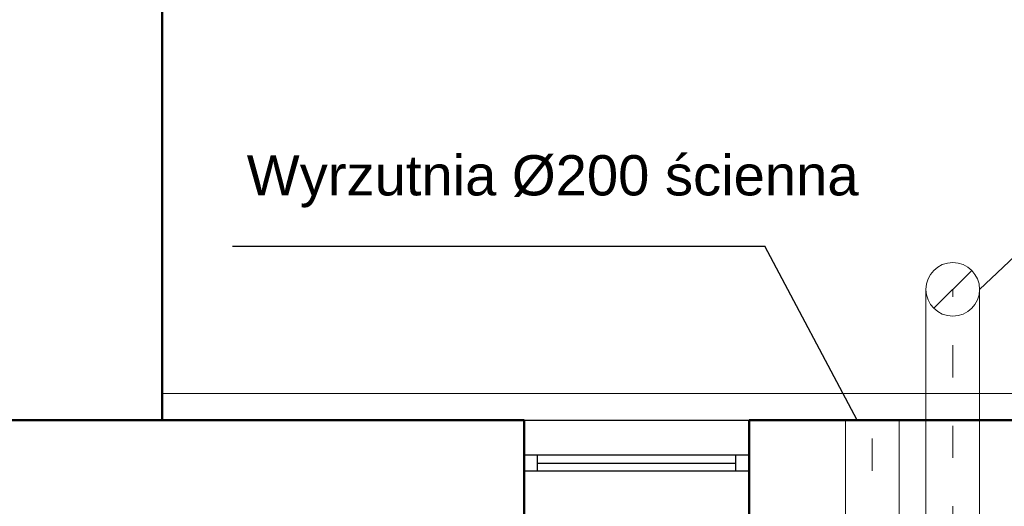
# Model space of a CAD drawing. Header units: millimetres. Extents: x 10990 to 23188, y -38075 to -27370.
# Tile 19 of 29: x 18683 to 19050, y -35735 to -35554. Entities that reach past the tile are written whole.
import ezdxf

# ---------------------------------------------------------------- set-up
doc = ezdxf.new("R2010")
doc.units = ezdxf.units.MM
doc.linetypes.add('ACAD_ISO03W100', pattern=[30, 12, -18])
for name, color, linetype, lineweight in [('2DL_PRO_n', 90, 'Continuous', 15), ('2DS_PLS_kan', 30, 'Continuous', 25), ('Przekrój', 180, 'Continuous', 50)]:
    doc.layers.add(name, color=color, linetype=linetype, lineweight=lineweight)
doc.layers.add('Opis okno', color=50, linetype='Continuous')
doc.layers.add('Widokowa', color=94, linetype='Continuous')
doc.styles.add('Arial', font='arial.ttf')

msp = doc.modelspace()

# ---------------------------------------------------------------- linework, layer by layer
at = {"layer": '2DL_PRO_n'}
for p, q in [((19023.63, -35661.64), (19037.77, -35647.5)), ((19020.7, -35747.4), (19020.7, -35654.57)), ((19040.7, -35747.25), (19040.7, -35654.57)), ((18990.66, -35752.22), (18990.66, -35703.4)), ((19010.66, -35752.22), (19010.66, -35703.4))]:
    msp.add_line(p, q, dxfattribs=at)
at = {"layer": '2DL_PRO_n', "linetype": 'ACAD_ISO03W100'}
for p, q in [((19030.7, -35747.4), (19030.7, -35654.57)), ((19000.66, -35752.22), (19000.66, -35703.4))]:
    msp.add_line(p, q, dxfattribs=at)
at = {"layer": '2DL_PRO_n'}
msp.add_circle((19030.7, -35654.57), 10, dxfattribs=at)
at = {"layer": '2DS_PLS_kan', "lineweight": 25}
for p, q in [((19040.7, -35654.57), (19104.03, -35594.83)), ((18762.02, -35638.47), (18960.64, -35638.47)), ((18995.1, -35703.4), (18960.64, -35638.47))]:
    msp.add_line(p, q, dxfattribs=at)
at = {"layer": 'Opis okno'}
for p, q in [((18954.78, -35716.4), (18870.78, -35716.4)), ((18875.78, -35722.4), (18875.78, -35716.4)), ((18949.78, -35722.4), (18949.78, -35716.4)), ((18875.78, -35719.4), (18949.78, -35719.4)), ((18954.78, -35722.4), (18870.78, -35722.4))]:
    msp.add_line(p, q, dxfattribs=at)
at = {"layer": 'Przekrój'}
for p, q in [((18735.78, -35378.4), (18735.78, -35703.4)), ((18343.78, -35703.4), (18870.78, -35703.4)), ((18870.78, -35747.4), (18870.78, -35703.4)), ((18954.78, -35703.4), (18954.78, -35747.4)), ((18954.78, -35703.4), (19168.78, -35703.4))]:
    msp.add_line(p, q, dxfattribs=at)
at = {"layer": 'Przekrój', "lineweight": 20}
msp.add_line((19957.78, -35693.4), (18735.78, -35693.4), dxfattribs=at)
at = {"layer": 'Widokowa'}
msp.add_line((18870.78, -35703.4), (18954.78, -35703.4), dxfattribs=at)

# ---------------------------------------------------------------- texts
at = {"layer": '2DS_PLS_kan', "insert": (18767.31, -35614.31), "char_height": 15, "width": 218.2602, "attachment_point": 4, "style": 'Arial'}
msp.add_mtext('Wyrzutnia %%C200 ścienna', dxfattribs=at)

doc.saveas('drawing.dxf')
